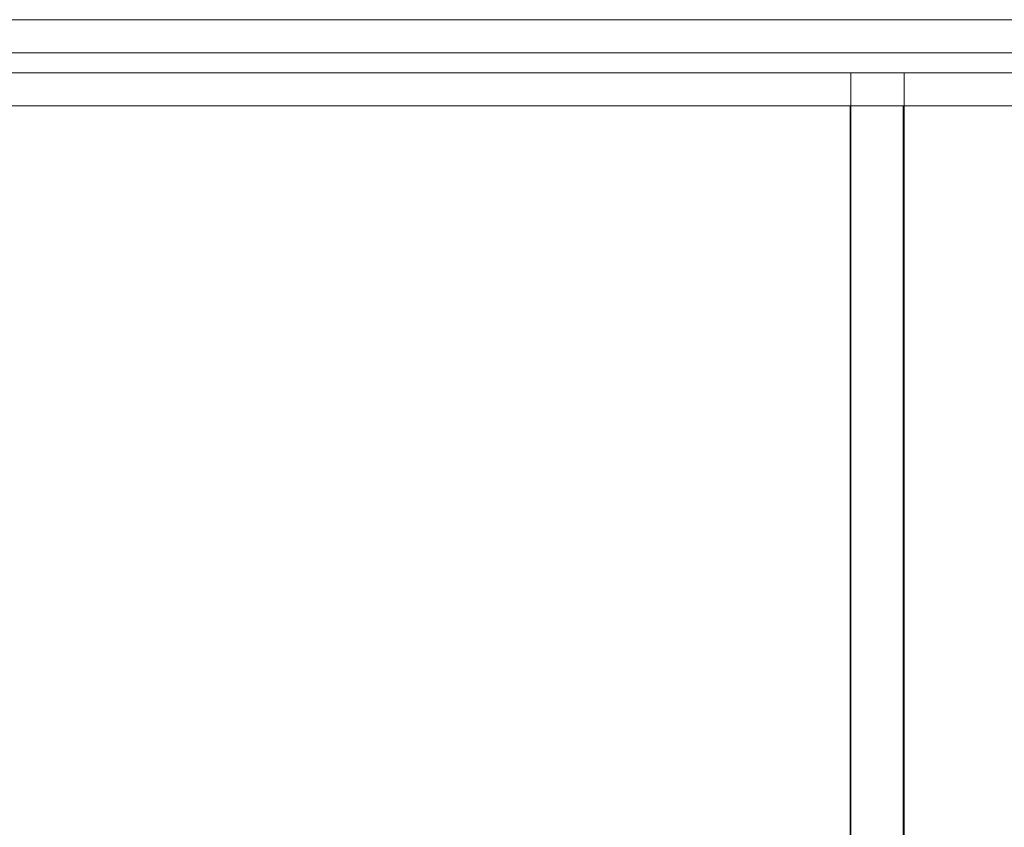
# Model space of a CAD drawing. Header units: millimetres. Extents: x 4476663 to 4477054, y -30323851 to -30323414.
# Tile 121 of 256: x 4476904 to 4476919, y -30323740 to -30323728. Entities that reach past the tile are written whole.
import ezdxf

# ---------------------------------------------------------------- set-up
doc = ezdxf.new("R2010")
doc.units = ezdxf.units.MM
doc.layers.add('IFC-Parede padrão-Contorno', color=44, linetype='Continuous', lineweight=5)

msp = doc.modelspace()

# ---------------------------------------------------------------- linework, layer by layer
at = {"layer": 'IFC-Parede padrão-Contorno', "color": 8, "lineweight": 5}
for p, q in [((4476904.084, -30323728.05), (4476959.955, -30323728.05)), ((4476899.118, -30323728.55), (4476969.699, -30323728.55)), ((4476892.226, -30323728.85), (4476948.098, -30323728.85)), ((4476916.795, -30323744.356), (4476916.795, -30323728.85)), ((4476917.595, -30323744.356), (4476917.595, -30323728.85)), ((4476892.213, -30323729.35), (4476962.794, -30323729.35)), ((4476916.782, -30323744.856), (4476916.782, -30323729.35)), ((4476917.582, -30323744.856), (4476917.582, -30323729.35))]:
    msp.add_line(p, q, dxfattribs=at)

doc.saveas('drawing.dxf')
